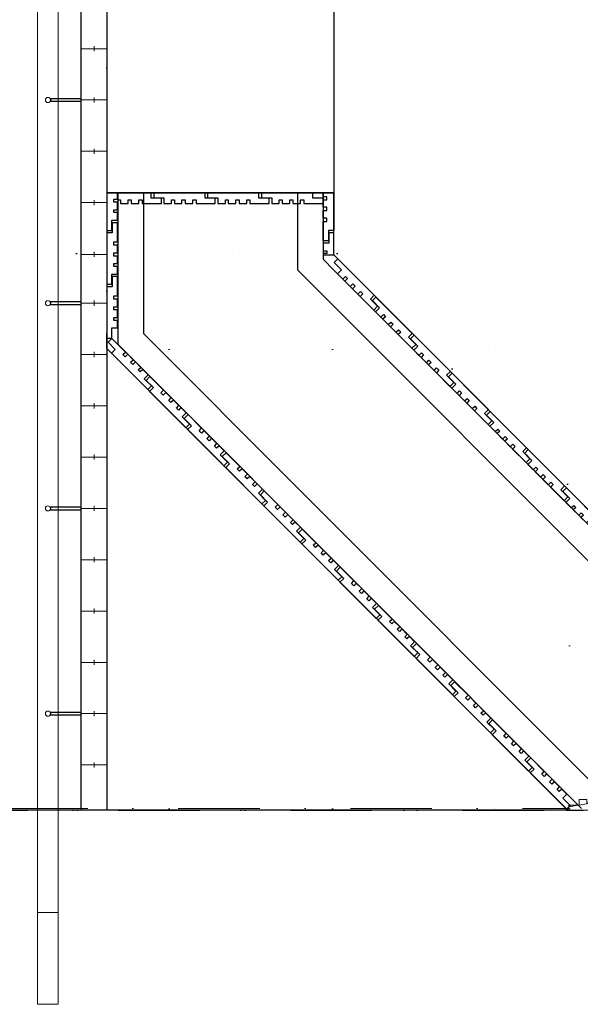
# Model space of a CAD drawing. Header units: millimetres. Extents: x -63554 to 200, y -19084 to 40052.
# Tile 21 of 120: x -38961 to -37869, y -19084 to -17165. Entities that reach past the tile are written whole.
import ezdxf

# ---------------------------------------------------------------- set-up
doc = ezdxf.new("R2010")
doc.units = ezdxf.units.MM
doc.header["$MEASUREMENT"] = 0
doc.linetypes.add('Dot & Dashed', pattern=[335.138881, 158.75, -88.194444, 0, -88.194437])
doc.linetypes.add('Dotted', pattern=[317.499995, 0, -317.499995])
for name, color, linetype in [('New_1154_Välistrepid_ kaldteed ja terrassid', 7, 'Continuous'), ('New_1252_Varikatused', 7, 'Continuous'), ('New_1253_Välistasandite piirded ja käsipuud', 7, 'Continuous'), ('New_Archicad Doors', 7, 'Continuous')]:
    doc.layers.add(name, color=color, linetype=linetype)
for name, color, linetype, lineweight in [('New_1154_Välistrepid_ kaldteed ja terrassid_Pen_No__41', 7, 'Continuous', 25), ('New_1252_Varikatused_Pen_No__1', 7, 'Continuous', 13), ('New_1252_Varikatused_Pen_No__101', 252, 'Continuous', 13), ('New_1252_Varikatused_Pen_No__41', 7, 'Continuous', 25), ('New_1253_Välistasandite piirded ja käsipuud_Pen_No__1', 7, 'Continuous', 13), ('New_1253_Välistasandite piirded ja käsipuud_Pen_No__41', 7, 'Continuous', 25), ('New_Archicad Doors_Pen_No__101', 252, 'Continuous', 13)]:
    doc.layers.add(name, color=color, linetype=linetype, lineweight=lineweight)
pattern_1 = [(10, (0, 0), (-7.81417, 44.31635), [])]

# ---------------------------------------------------------------- blocks, each defined once
blk = doc.blocks.new('Slab_1_1', base_point=(-38791.4, -17501.9))
at = {"layer": 'New_1252_Varikatused_Pen_No__41', "color": 7, "linetype": 'Continuous', "lineweight": 25, "flags": 128}
blk.add_lwpolyline([(-38791.4, -17501.9), (-38791.4, -17575.3), (-38781.4, -17575.3), (-38781.4, -17555.3), (-38770.4, -17555.3), (-38770.4, -17540.7), (-38777.4, -17540.7), (-38777.4, -17535), (-38770.4, -17535), (-38770.4, -17520.2), (-38777.4, -17520.2), (-38777.4, -17514.1), (-38770.4, -17514.1), (-38770.4, -17501.9)], close=True, dxfattribs=at)
blk = doc.blocks.new('Slab_109_1', base_point=(-38841, -17318.6))
at = {"layer": 'New_1253_Välistasandite piirded ja käsipuud_Pen_No__41', "color": 7, "linetype": 'Continuous', "lineweight": 25, "flags": 128}
blk.add_lwpolyline([(-38841, -17318.6), (-38901, -17318.6), (-38901, -17323.6), (-38841, -17323.6)], close=True, dxfattribs=at)
blk = doc.blocks.new('Slab_110_1', base_point=(-38841, -17318.6))
at = {"layer": 'New_1253_Välistasandite piirded ja käsipuud_Pen_No__41', "color": 7, "linetype": 'Continuous', "lineweight": 25, "flags": 128}
blk.add_lwpolyline([(-38841, -17318.6), (-38901, -17318.6), (-38901, -17323.6), (-38841, -17323.6)], close=True, dxfattribs=at)
blk = doc.blocks.new('Slab_113_1', base_point=(-38841, -18114.6))
at = {"layer": 'New_1253_Välistasandite piirded ja käsipuud_Pen_No__41', "color": 7, "linetype": 'Continuous', "lineweight": 25, "flags": 128}
blk.add_lwpolyline([(-38841, -18114.6), (-38901, -18114.6), (-38901, -18119.6), (-38841, -18119.6)], close=True, dxfattribs=at)
blk = doc.blocks.new('Slab_114_1', base_point=(-38841, -18114.6))
at = {"layer": 'New_1253_Välistasandite piirded ja käsipuud_Pen_No__41', "color": 7, "linetype": 'Continuous', "lineweight": 25, "flags": 128}
blk.add_lwpolyline([(-38841, -18114.6), (-38901, -18114.6), (-38901, -18119.6), (-38841, -18119.6)], close=True, dxfattribs=at)
blk = doc.blocks.new('Slab_115_1', base_point=(-38841, -17714.6))
at = {"layer": 'New_1253_Välistasandite piirded ja käsipuud_Pen_No__41', "color": 7, "linetype": 'Continuous', "lineweight": 25, "flags": 128}
blk.add_lwpolyline([(-38841, -17714.6), (-38901, -17714.6), (-38901, -17719.6), (-38841, -17719.6)], close=True, dxfattribs=at)
blk = doc.blocks.new('Slab_116_1', base_point=(-38841, -17714.6))
at = {"layer": 'New_1253_Välistasandite piirded ja käsipuud_Pen_No__41', "color": 7, "linetype": 'Continuous', "lineweight": 25, "flags": 128}
blk.add_lwpolyline([(-38841, -17714.6), (-38901, -17714.6), (-38901, -17719.6), (-38841, -17719.6)], close=True, dxfattribs=at)
blk = doc.blocks.new('Slab_117_1', base_point=(-38841, -18514.6))
at = {"layer": 'New_1253_Välistasandite piirded ja käsipuud_Pen_No__41', "color": 7, "linetype": 'Continuous', "lineweight": 25, "flags": 128}
blk.add_lwpolyline([(-38841, -18514.6), (-38901, -18514.6), (-38901, -18519.6), (-38841, -18519.6)], close=True, dxfattribs=at)
blk = doc.blocks.new('Slab_118_1', base_point=(-38841, -18514.6))
at = {"layer": 'New_1253_Välistasandite piirded ja käsipuud_Pen_No__41', "color": 7, "linetype": 'Continuous', "lineweight": 25, "flags": 128}
blk.add_lwpolyline([(-38841, -18514.6), (-38901, -18514.6), (-38901, -18519.6), (-38841, -18519.6)], close=True, dxfattribs=at)
blk = doc.blocks.new('Column_107_1', base_point=(-38906, -17321.1))
at = {"layer": 'New_1253_Välistasandite piirded ja käsipuud_Pen_No__1', "color": 7, "linetype": 'Continuous', "lineweight": 13, "flags": 128}
blk.add_lwpolyline([(-38901, -17321.1, 0.414214), (-38906, -17316.1, 0.414214), (-38911, -17321.1, 0.414214), (-38906, -17326.1, 0.414214)], format="xyb", close=True, dxfattribs=at)
blk = doc.blocks.new('Column_108_1', base_point=(-38906, -17321.1))
at = {"layer": 'New_1253_Välistasandite piirded ja käsipuud_Pen_No__1', "color": 7, "linetype": 'Continuous', "lineweight": 13, "flags": 128}
blk.add_lwpolyline([(-38901, -17321.1, 0.414214), (-38906, -17316.1, 0.414214), (-38911, -17321.1, 0.414214), (-38906, -17326.1, 0.414214)], format="xyb", close=True, dxfattribs=at)
blk = doc.blocks.new('Column_111_1', base_point=(-38906, -18117.1))
at = {"layer": 'New_1253_Välistasandite piirded ja käsipuud_Pen_No__1', "color": 7, "linetype": 'Continuous', "lineweight": 13, "flags": 128}
blk.add_lwpolyline([(-38901, -18117.1, 0.414214), (-38906, -18112.1, 0.414214), (-38911, -18117.1, 0.414214), (-38906, -18122.1, 0.414214)], format="xyb", close=True, dxfattribs=at)
blk = doc.blocks.new('Column_112_1', base_point=(-38906, -18117.1))
at = {"layer": 'New_1253_Välistasandite piirded ja käsipuud_Pen_No__1', "color": 7, "linetype": 'Continuous', "lineweight": 13, "flags": 128}
blk.add_lwpolyline([(-38901, -18117.1, 0.414214), (-38906, -18112.1, 0.414214), (-38911, -18117.1, 0.414214), (-38906, -18122.1, 0.414214)], format="xyb", close=True, dxfattribs=at)
blk = doc.blocks.new('Column_113_1', base_point=(-38906, -17717.1))
at = {"layer": 'New_1253_Välistasandite piirded ja käsipuud_Pen_No__1', "color": 7, "linetype": 'Continuous', "lineweight": 13, "flags": 128}
blk.add_lwpolyline([(-38901, -17717.1, 0.414214), (-38906, -17712.1, 0.414214), (-38911, -17717.1, 0.414214), (-38906, -17722.1, 0.414214)], format="xyb", close=True, dxfattribs=at)
blk = doc.blocks.new('Column_114_1', base_point=(-38906, -17717.1))
at = {"layer": 'New_1253_Välistasandite piirded ja käsipuud_Pen_No__1', "color": 7, "linetype": 'Continuous', "lineweight": 13, "flags": 128}
blk.add_lwpolyline([(-38901, -17717.1, 0.414214), (-38906, -17712.1, 0.414214), (-38911, -17717.1, 0.414214), (-38906, -17722.1, 0.414214)], format="xyb", close=True, dxfattribs=at)
blk = doc.blocks.new('Column_115_1', base_point=(-38906, -18517.1))
at = {"layer": 'New_1253_Välistasandite piirded ja käsipuud_Pen_No__1', "color": 7, "linetype": 'Continuous', "lineweight": 13, "flags": 128}
blk.add_lwpolyline([(-38901, -18517.1, 0.414214), (-38906, -18512.1, 0.414214), (-38911, -18517.1, 0.414214), (-38906, -18522.1, 0.414214)], format="xyb", close=True, dxfattribs=at)
blk = doc.blocks.new('Column_116_1', base_point=(-38906, -18517.1))
at = {"layer": 'New_1253_Välistasandite piirded ja käsipuud_Pen_No__1', "color": 7, "linetype": 'Continuous', "lineweight": 13, "flags": 128}
blk.add_lwpolyline([(-38901, -18517.1, 0.414214), (-38906, -18512.1, 0.414214), (-38911, -18517.1, 0.414214), (-38906, -18522.1, 0.414214)], format="xyb", close=True, dxfattribs=at)
blk = doc.blocks.new('Roof_8_1', base_point=(-38791, -18705.5))
at = {"layer": 'New_1253_Välistasandite piirded ja käsipuud_Pen_No__41', "color": 7, "linetype": 'Continuous', "lineweight": 25, "flags": 128}
for points in [[(-38841, -18705.5), (-38841, -15230.1)], [(-38791, -15230.1), (-38791, -18705.5)], [(-38791, -18705.5), (-38841, -18705.5)]]:
    blk.add_lwpolyline(points, dxfattribs=at)
blk = doc.blocks.new('Roof_9_1', base_point=(-38841, -18705.5))
at = {"layer": 'New_1253_Välistasandite piirded ja käsipuud_Pen_No__41', "color": 7, "linetype": 'Continuous', "lineweight": 25, "flags": 128}
for points in [[(-38841, -18705.5), (-38841, -15230.1)], [(-38791, -15230.1), (-38791, -18705.5)], [(-38791, -18705.5), (-38841, -18705.5)]]:
    blk.add_lwpolyline(points, dxfattribs=at)
blk = doc.blocks.new('Slab_175_1', base_point=(-37893.5, -18705.5))
at = {"layer": 'New_1154_Välistrepid_ kaldteed ja terrassid_Pen_No__41', "color": 7, "linetype": 'Continuous', "lineweight": 25, "flags": 128}
blk.add_lwpolyline([(-37893.5, -18705.5), (-45016.5, -18705.5), (-44119, -17805.7), (-44119, -17501.9), (-44561, -17501.9), (-44561, -15302.1), (-44119, -15302.1), (-44119, -15230.1), (-38791, -15230.1), (-38791, -15302.1), (-38349, -15302.1), (-38349, -17501.9), (-38791, -17501.9), (-38791, -17805.7)], close=True, dxfattribs=at)
blk = doc.blocks.new('Slab_190_1', base_point=(-38263.9, -17723.1))
at = {"layer": 'New_1252_Varikatused_Pen_No__41', "color": 7, "linetype": 'Continuous', "lineweight": 25, "flags": 128}
blk.add_lwpolyline([(-38263.9, -17723.1), (-38278, -17709), (-38270.6, -17701.6), (-38341.2, -17630.8), (-38348.3, -17637.8), (-38334.2, -17652), (-38342, -17659.8), (-38331.7, -17670.1), (-38326.7, -17665.1), (-38322.7, -17669.1), (-38327.7, -17674.1), (-38317.2, -17684.6), (-38312.2, -17679.6), (-38307.9, -17684), (-38312.9, -17688.9), (-38302.3, -17699.5), (-38297.4, -17694.5), (-38292.9, -17699), (-38297.8, -17704), (-38271.3, -17730.6)], close=True, dxfattribs=at)
blk = doc.blocks.new('Slab_191_1', base_point=(-38189.8, -17797.5))
at = {"layer": 'New_1252_Varikatused_Pen_No__41', "color": 7, "linetype": 'Continuous', "lineweight": 25, "flags": 128}
blk.add_lwpolyline([(-38189.8, -17797.5), (-38203.9, -17783.3), (-38196.4, -17775.9), (-38267.1, -17705.1), (-38274.1, -17712.2), (-38260, -17726.3), (-38267.8, -17734.1), (-38257.5, -17744.4), (-38252.6, -17739.5), (-38248.6, -17743.5), (-38253.5, -17748.4), (-38243.1, -17758.9), (-38238.1, -17754), (-38233.8, -17758.3), (-38238.7, -17763.2), (-38228.2, -17773.8), (-38223.2, -17768.9), (-38218.7, -17773.4), (-38223.7, -17778.3), (-38197.2, -17804.9)], close=True, dxfattribs=at)
blk = doc.blocks.new('Slab_192_1', base_point=(-38115.6, -17871.8))
at = {"layer": 'New_1252_Varikatused_Pen_No__41', "color": 7, "linetype": 'Continuous', "lineweight": 25, "flags": 128}
blk.add_lwpolyline([(-38115.6, -17871.8), (-38129.7, -17857.7), (-38122.3, -17850.2), (-38192.9, -17779.4), (-38200, -17786.5), (-38185.9, -17800.7), (-38193.7, -17808.4), (-38183.4, -17818.8), (-38178.4, -17813.8), (-38174.4, -17817.8), (-38179.4, -17822.7), (-38168.9, -17833.2), (-38163.9, -17828.3), (-38159.6, -17832.6), (-38164.6, -17837.6), (-38154, -17848.2), (-38149.1, -17843.2), (-38144.6, -17847.7), (-38149.5, -17852.7), (-38123, -17879.2)], close=True, dxfattribs=at)
blk = doc.blocks.new('Slab_193_1', base_point=(-38041.5, -17946.2))
at = {"layer": 'New_1252_Varikatused_Pen_No__41', "color": 7, "linetype": 'Continuous', "lineweight": 25, "flags": 128}
blk.add_lwpolyline([(-38041.5, -17946.2), (-38055.6, -17932), (-38048.1, -17924.6), (-38118.8, -17853.8), (-38125.8, -17860.8), (-38111.7, -17875), (-38119.5, -17882.8), (-38109.2, -17893.1), (-38104.3, -17888.2), (-38100.3, -17892.1), (-38105.2, -17897.1), (-38094.8, -17907.6), (-38089.8, -17902.6), (-38085.5, -17907), (-38090.4, -17911.9), (-38079.9, -17922.5), (-38074.9, -17917.6), (-38070.4, -17922.1), (-38075.4, -17927), (-38048.9, -17953.6)], close=True, dxfattribs=at)
blk = doc.blocks.new('Slab_194_1', base_point=(-37967.3, -18020.5))
at = {"layer": 'New_1252_Varikatused_Pen_No__41', "color": 7, "linetype": 'Continuous', "lineweight": 25, "flags": 128}
blk.add_lwpolyline([(-37967.3, -18020.5), (-37981.4, -18006.3), (-37974, -17998.9), (-38044.6, -17928.1), (-38051.7, -17935.2), (-38037.6, -17949.4), (-38045.4, -17957.1), (-38035.1, -17967.4), (-38030.1, -17962.5), (-38026.1, -17966.5), (-38031.1, -17971.4), (-38020.6, -17981.9), (-38015.6, -17977), (-38011.3, -17981.3), (-38016.3, -17986.3), (-38005.7, -17996.8), (-38000.8, -17991.9), (-37996.3, -17996.4), (-38001.2, -18001.4), (-37974.7, -18027.9)], close=True, dxfattribs=at)
blk = doc.blocks.new('Slab_195_1', base_point=(-37893.2, -18094.8))
at = {"layer": 'New_1252_Varikatused_Pen_No__41', "color": 7, "linetype": 'Continuous', "lineweight": 25, "flags": 128}
blk.add_lwpolyline([(-37893.2, -18094.8), (-37907.3, -18080.7), (-37899.8, -18073.3), (-37970.5, -18002.5), (-37977.5, -18009.5), (-37963.4, -18023.7), (-37971.2, -18031.5), (-37960.9, -18041.8), (-37956, -18036.8), (-37952, -18040.8), (-37956.9, -18045.8), (-37946.5, -18056.3), (-37941.5, -18051.3), (-37937.2, -18055.7), (-37942.1, -18060.6), (-37931.6, -18071.2), (-37926.6, -18066.2), (-37922.1, -18070.8), (-37927.1, -18075.7), (-37900.6, -18102.3)], close=True, dxfattribs=at)
blk = doc.blocks.new('Slab_196_1', base_point=(-37819, -18169.2))
at = {"layer": 'New_1252_Varikatused_Pen_No__41', "color": 7, "linetype": 'Continuous', "lineweight": 25, "flags": 128}
blk.add_lwpolyline([(-37819, -18169.2), (-37833.1, -18155), (-37825.7, -18147.6), (-37896.3, -18076.8), (-37903.4, -18083.9), (-37889.3, -18098), (-37897.1, -18105.8), (-37886.8, -18116.1), (-37881.8, -18111.2), (-37877.8, -18115.2), (-37882.8, -18120.1), (-37872.3, -18130.6), (-37867.3, -18125.7), (-37863, -18130), (-37868, -18135), (-37857.4, -18145.5), (-37852.5, -18140.6), (-37848, -18145.1), (-37852.9, -18150), (-37826.4, -18176.6)], close=True, dxfattribs=at)
blk = doc.blocks.new('Slab_228_1', base_point=(-38580, -17512.4))
at = {"layer": 'New_1252_Varikatused_Pen_No__41', "color": 7, "linetype": 'Continuous', "lineweight": 25, "flags": 128}
blk.add_lwpolyline([(-38580, -17512.4), (-38600, -17512.4), (-38600, -17501.9), (-38700, -17501.9), (-38700, -17511.9), (-38680, -17511.9), (-38680, -17522.9), (-38665.4, -17522.9), (-38665.4, -17515.9), (-38659.8, -17515.9), (-38659.8, -17522.9), (-38645, -17522.9), (-38645, -17515.9), (-38638.8, -17515.9), (-38638.8, -17522.9), (-38623.9, -17522.9), (-38623.9, -17515.9), (-38617.5, -17515.9), (-38617.5, -17522.9), (-38580, -17522.9)], close=True, dxfattribs=at)
blk = doc.blocks.new('Slab_229_1', base_point=(-38475, -17512.4))
at = {"layer": 'New_1252_Varikatused_Pen_No__41', "color": 7, "linetype": 'Continuous', "lineweight": 25, "flags": 128}
blk.add_lwpolyline([(-38475, -17512.4), (-38495, -17512.4), (-38495, -17501.9), (-38595, -17501.9), (-38595, -17511.9), (-38575, -17511.9), (-38575, -17522.9), (-38560.4, -17522.9), (-38560.4, -17515.9), (-38554.8, -17515.9), (-38554.8, -17522.9), (-38540, -17522.9), (-38540, -17515.9), (-38533.8, -17515.9), (-38533.8, -17522.9), (-38518.9, -17522.9), (-38518.9, -17515.9), (-38512.5, -17515.9), (-38512.5, -17522.9), (-38475, -17522.9)], close=True, dxfattribs=at)
blk = doc.blocks.new('Slab_230_1', base_point=(-38370, -17512.4))
at = {"layer": 'New_1252_Varikatused_Pen_No__41', "color": 7, "linetype": 'Continuous', "lineweight": 25, "flags": 128}
blk.add_lwpolyline([(-38370, -17512.4), (-38390, -17512.4), (-38390, -17501.9), (-38490, -17501.9), (-38490, -17511.9), (-38470, -17511.9), (-38470, -17522.9), (-38455.4, -17522.9), (-38455.4, -17515.9), (-38449.8, -17515.9), (-38449.8, -17522.9), (-38435, -17522.9), (-38435, -17515.9), (-38428.8, -17515.9), (-38428.8, -17522.9), (-38413.9, -17522.9), (-38413.9, -17515.9), (-38407.5, -17515.9), (-38407.5, -17522.9), (-38370, -17522.9)], close=True, dxfattribs=at)
blk = doc.blocks.new('Slab_231_1', base_point=(-38780.9, -17560.3))
at = {"layer": 'New_1252_Varikatused_Pen_No__41', "color": 7, "linetype": 'Continuous', "lineweight": 25, "flags": 128}
blk.add_lwpolyline([(-38780.9, -17560.3), (-38780.9, -17580.3), (-38791.4, -17580.3), (-38791.4, -17680.3), (-38781.4, -17680.3), (-38781.4, -17660.3), (-38770.4, -17660.3), (-38770.4, -17645.7), (-38777.4, -17645.7), (-38777.4, -17640), (-38770.4, -17640), (-38770.4, -17625.2), (-38777.4, -17625.2), (-38777.4, -17619.1), (-38770.4, -17619.1), (-38770.4, -17604.2), (-38777.4, -17604.2), (-38777.4, -17597.8), (-38770.4, -17597.8), (-38770.4, -17560.3)], close=True, dxfattribs=at)
blk = doc.blocks.new('Slab_232_1', base_point=(-38047.4, -18536.6))
at = {"layer": 'New_1252_Varikatused_Pen_No__41', "color": 7, "linetype": 'Continuous', "lineweight": 25, "flags": 128}
blk.add_lwpolyline([(-38047.4, -18536.6), (-38033.3, -18550.7), (-38040.7, -18558.1), (-37970.1, -18628.9), (-37963, -18621.9), (-37977.1, -18607.7), (-37969.3, -18599.9), (-37979.6, -18589.6), (-37984.6, -18594.6), (-37988.6, -18590.6), (-37983.6, -18585.6), (-37994.1, -18575.1), (-37999, -18580.1), (-38003.4, -18575.7), (-37998.4, -18570.8), (-38009, -18560.2), (-38013.9, -18565.2), (-38018.4, -18560.7), (-38013.5, -18555.7), (-38040, -18529.1)], close=True, dxfattribs=at)
blk = doc.blocks.new('Slab_233_1', base_point=(-38121.5, -18462.2))
at = {"layer": 'New_1252_Varikatused_Pen_No__41', "color": 7, "linetype": 'Continuous', "lineweight": 25, "flags": 128}
blk.add_lwpolyline([(-38121.5, -18462.2), (-38107.4, -18476.4), (-38114.9, -18483.8), (-38044.2, -18554.6), (-38037.2, -18547.5), (-38051.3, -18533.4), (-38043.5, -18525.6), (-38053.8, -18515.3), (-38058.7, -18520.2), (-38062.7, -18516.2), (-38057.8, -18511.3), (-38068.2, -18500.8), (-38073.2, -18505.7), (-38077.5, -18501.4), (-38072.6, -18496.5), (-38083.1, -18485.9), (-38088.1, -18490.8), (-38092.6, -18486.3), (-38087.6, -18481.4), (-38114.1, -18454.8)], close=True, dxfattribs=at)
blk = doc.blocks.new('Slab_234_1', base_point=(-38195.7, -18387.9))
at = {"layer": 'New_1252_Varikatused_Pen_No__41', "color": 7, "linetype": 'Continuous', "lineweight": 25, "flags": 128}
blk.add_lwpolyline([(-38195.7, -18387.9), (-38181.6, -18402), (-38189, -18409.5), (-38118.4, -18480.3), (-38111.3, -18473.2), (-38125.4, -18459), (-38117.6, -18451.3), (-38127.9, -18440.9), (-38132.9, -18445.9), (-38136.9, -18441.9), (-38131.9, -18436.9), (-38142.4, -18426.5), (-38147.3, -18431.4), (-38151.7, -18427.1), (-38146.7, -18422.1), (-38157.3, -18411.5), (-38162.2, -18416.5), (-38166.7, -18412), (-38161.8, -18407), (-38188.3, -18380.5)], close=True, dxfattribs=at)
blk = doc.blocks.new('Slab_235_1', base_point=(-38269.8, -18313.5))
at = {"layer": 'New_1252_Varikatused_Pen_No__41', "color": 7, "linetype": 'Continuous', "lineweight": 25, "flags": 128}
blk.add_lwpolyline([(-38269.8, -18313.5), (-38255.7, -18327.7), (-38263.2, -18335.1), (-38192.5, -18405.9), (-38185.5, -18398.8), (-38199.6, -18384.7), (-38191.8, -18376.9), (-38202.1, -18366.6), (-38207, -18371.5), (-38211, -18367.6), (-38206.1, -18362.6), (-38216.5, -18352.1), (-38221.5, -18357.1), (-38225.8, -18352.7), (-38220.9, -18347.8), (-38231.4, -18337.2), (-38236.4, -18342.1), (-38240.9, -18337.6), (-38235.9, -18332.7), (-38262.4, -18306.1)], close=True, dxfattribs=at)
blk = doc.blocks.new('Slab_236_1', base_point=(-38344, -18239.2))
at = {"layer": 'New_1252_Varikatused_Pen_No__41', "color": 7, "linetype": 'Continuous', "lineweight": 25, "flags": 128}
blk.add_lwpolyline([(-38344, -18239.2), (-38329.9, -18253.4), (-38337.3, -18260.8), (-38266.7, -18331.6), (-38259.6, -18324.5), (-38273.7, -18310.3), (-38265.9, -18302.6), (-38276.2, -18292.3), (-38281.2, -18297.2), (-38285.2, -18293.2), (-38280.2, -18288.3), (-38290.7, -18277.8), (-38295.6, -18282.7), (-38300, -18278.4), (-38295, -18273.4), (-38305.6, -18262.9), (-38310.5, -18267.8), (-38315, -18263.3), (-38310.1, -18258.3), (-38336.6, -18231.8)], close=True, dxfattribs=at)
blk = doc.blocks.new('Slab_237_1', base_point=(-38418.1, -18164.8))
at = {"layer": 'New_1252_Varikatused_Pen_No__41', "color": 7, "linetype": 'Continuous', "lineweight": 25, "flags": 128}
blk.add_lwpolyline([(-38418.1, -18164.8), (-38404, -18179), (-38411.5, -18186.4), (-38340.8, -18257.2), (-38333.8, -18250.2), (-38347.9, -18236), (-38340.1, -18228.2), (-38350.4, -18217.9), (-38355.3, -18222.9), (-38359.3, -18218.9), (-38354.4, -18213.9), (-38364.8, -18203.4), (-38369.8, -18208.4), (-38374.1, -18204), (-38369.2, -18199.1), (-38379.7, -18188.5), (-38384.7, -18193.5), (-38389.2, -18188.9), (-38384.2, -18184), (-38410.7, -18157.4)], close=True, dxfattribs=at)
blk = doc.blocks.new('Slab_238_1', base_point=(-38492.3, -18090.5))
at = {"layer": 'New_1252_Varikatused_Pen_No__41', "color": 7, "linetype": 'Continuous', "lineweight": 25, "flags": 128}
blk.add_lwpolyline([(-38492.3, -18090.5), (-38478.2, -18104.7), (-38485.6, -18112.1), (-38415, -18182.9), (-38407.9, -18175.8), (-38422, -18161.7), (-38414.2, -18153.9), (-38424.5, -18143.6), (-38429.5, -18148.5), (-38433.5, -18144.5), (-38428.5, -18139.6), (-38439, -18129.1), (-38443.9, -18134), (-38448.3, -18129.7), (-38443.3, -18124.7), (-38453.9, -18114.2), (-38458.8, -18119.1), (-38463.3, -18114.6), (-38458.4, -18109.7), (-38484.9, -18083.1)], close=True, dxfattribs=at)
blk = doc.blocks.new('Slab_239_1', base_point=(-38566.4, -18016.2))
at = {"layer": 'New_1252_Varikatused_Pen_No__41', "color": 7, "linetype": 'Continuous', "lineweight": 25, "flags": 128}
blk.add_lwpolyline([(-38566.4, -18016.2), (-38552.3, -18030.3), (-38559.8, -18037.7), (-38489.1, -18108.5), (-38482.1, -18101.5), (-38496.2, -18087.3), (-38488.4, -18079.6), (-38498.7, -18069.2), (-38503.6, -18074.2), (-38507.6, -18070.2), (-38502.7, -18065.2), (-38513.1, -18054.7), (-38518.1, -18059.7), (-38522.4, -18055.3), (-38517.5, -18050.4), (-38528, -18039.8), (-38533, -18044.8), (-38537.5, -18040.3), (-38532.5, -18035.3), (-38559, -18008.8)], close=True, dxfattribs=at)
blk = doc.blocks.new('Slab_240_1', base_point=(-38640.6, -17941.8))
at = {"layer": 'New_1252_Varikatused_Pen_No__41', "color": 7, "linetype": 'Continuous', "lineweight": 25, "flags": 128}
blk.add_lwpolyline([(-38640.6, -17941.8), (-38626.5, -17956), (-38633.9, -17963.4), (-38563.3, -18034.2), (-38556.2, -18027.1), (-38570.3, -18013), (-38562.5, -18005.2), (-38572.8, -17994.9), (-38577.8, -17999.8), (-38581.8, -17995.8), (-38576.8, -17990.9), (-38587.3, -17980.4), (-38592.2, -17985.3), (-38596.6, -17981), (-38591.6, -17976.1), (-38602.2, -17965.5), (-38607.1, -17970.4), (-38611.6, -17965.9), (-38606.7, -17961), (-38633.2, -17934.4)], close=True, dxfattribs=at)
blk = doc.blocks.new('Slab_241_1', base_point=(-38714.7, -17867.5))
at = {"layer": 'New_1252_Varikatused_Pen_No__41', "color": 7, "linetype": 'Continuous', "lineweight": 25, "flags": 128}
blk.add_lwpolyline([(-38714.7, -17867.5), (-38700.6, -17881.6), (-38708.1, -17889.1), (-38637.4, -17959.9), (-38630.4, -17952.8), (-38644.5, -17938.6), (-38636.7, -17930.9), (-38647, -17920.5), (-38651.9, -17925.5), (-38655.9, -17921.5), (-38651, -17916.6), (-38661.4, -17906.1), (-38666.4, -17911), (-38670.7, -17906.7), (-38665.8, -17901.7), (-38676.3, -17891.1), (-38681.3, -17896.1), (-38685.8, -17891.6), (-38680.8, -17886.6), (-38707.3, -17860.1)], close=True, dxfattribs=at)
blk = doc.blocks.new('Slab_242_1', base_point=(-38788.9, -17793.1))
at = {"layer": 'New_1252_Varikatused_Pen_No__41', "color": 7, "linetype": 'Continuous', "lineweight": 25, "flags": 128}
blk.add_lwpolyline([(-38788.9, -17793.1), (-38774.8, -17807.3), (-38782.2, -17814.7), (-38711.6, -17885.5), (-38704.5, -17878.5), (-38718.6, -17864.3), (-38710.8, -17856.5), (-38721.1, -17846.2), (-38726.1, -17851.1), (-38730.1, -17847.2), (-38725.1, -17842.2), (-38735.6, -17831.7), (-38740.5, -17836.7), (-38744.9, -17832.3), (-38739.9, -17827.4), (-38750.5, -17816.8), (-38755.4, -17821.7), (-38759.9, -17817.2), (-38755, -17812.3), (-38781.5, -17785.7)], close=True, dxfattribs=at)
blk = doc.blocks.new('Slab_244_1', base_point=(-38685, -17522.9))
at = {"layer": 'New_1252_Varikatused_Pen_No__41', "color": 7, "linetype": 'Continuous', "lineweight": 25, "flags": 128}
blk.add_lwpolyline([(-38685, -17522.9), (-38685, -17512.4), (-38705, -17512.4), (-38705, -17501.9), (-38770.4, -17501.9), (-38770.4, -17515.9), (-38764.8, -17515.9), (-38764.8, -17522.9), (-38750, -17522.9), (-38750, -17515.9), (-38743.8, -17515.9), (-38743.8, -17522.9), (-38728.9, -17522.9), (-38728.9, -17515.9), (-38722.5, -17515.9), (-38722.5, -17522.9)], close=True, dxfattribs=at)
blk = doc.blocks.new('Slab_245_1', base_point=(-38780.9, -17665.3))
at = {"layer": 'New_1252_Varikatused_Pen_No__41', "color": 7, "linetype": 'Continuous', "lineweight": 25, "flags": 128}
blk.add_lwpolyline([(-38780.9, -17665.3), (-38780.9, -17685.3), (-38791.4, -17685.3), (-38791.4, -17785.3), (-38781.4, -17785.3), (-38781.4, -17765.3), (-38770.4, -17765.3), (-38770.4, -17750.7), (-38777.4, -17750.7), (-38777.4, -17745), (-38770.4, -17745), (-38770.4, -17730.2), (-38777.4, -17730.2), (-38777.4, -17724.1), (-38770.4, -17724.1), (-38770.4, -17709.2), (-38777.4, -17709.2), (-38777.4, -17702.8), (-38770.4, -17702.8), (-38770.4, -17665.3)], close=True, dxfattribs=at)
blk = doc.blocks.new('Slab_246_1', base_point=(-37973.2, -18610.9))
at = {"layer": 'New_1252_Varikatused_Pen_No__41', "color": 7, "linetype": 'Continuous', "lineweight": 25, "flags": 128}
blk.add_lwpolyline([(-37973.2, -18610.9), (-37959.1, -18625.1), (-37966.6, -18632.5), (-37895.9, -18703.3), (-37888.9, -18696.2), (-37903, -18682.1), (-37895.2, -18674.3), (-37905.5, -18664), (-37910.4, -18668.9), (-37914.4, -18664.9), (-37909.5, -18660), (-37919.9, -18649.5), (-37924.9, -18654.4), (-37929.2, -18650.1), (-37924.3, -18645.1), (-37934.8, -18634.6), (-37939.8, -18639.5), (-37944.3, -18635), (-37939.3, -18630.1), (-37965.8, -18603.5)], close=True, dxfattribs=at)
blk = doc.blocks.new('Slab_346_1', base_point=(-38359.5, -17595.3))
at = {"layer": 'New_1252_Varikatused_Pen_No__41', "color": 7, "linetype": 'Continuous', "lineweight": 25, "flags": 128}
blk.add_lwpolyline([(-38359.5, -17595.3), (-38370, -17595.3), (-38370, -17557.7), (-38363, -17557.7), (-38363, -17551.4), (-38370, -17551.4), (-38370, -17536.4), (-38363, -17536.4), (-38363, -17530.3), (-38370, -17530.3), (-38370, -17515.5), (-38363, -17515.5), (-38363, -17509.8), (-38370, -17509.8), (-38370, -17501.9), (-38349, -17501.9), (-38349, -17575.3), (-38359.5, -17575.3)], close=True, dxfattribs=at)
blk = doc.blocks.new('Slab_347_1', base_point=(-38349, -17622.6))
at = {"layer": 'New_1252_Varikatused_Pen_No__41', "color": 7, "linetype": 'Continuous', "lineweight": 25, "flags": 128}
blk.add_lwpolyline([(-38349, -17622.6), (-38349, -17580.3), (-38359, -17580.3), (-38359, -17600.3), (-38370, -17600.3), (-38370, -17614.8), (-38363, -17614.8), (-38363, -17620.5), (-38370, -17620.5), (-38370, -17622.6)], close=True, dxfattribs=at)
blk = doc.blocks.new('Wall_61_1', base_point=(-37893.5, -18705.5))
at = {"layer": 'New_1252_Varikatused_Pen_No__41', "color": 7, "linetype": 'Continuous', "lineweight": 25}
for p, q in [((-38370, -17631.6), (-38349, -17652.7)), ((-38420, -17652.3), (-38370, -17702.4)), ((-38349, -17652.7), (-37369.7, -18634.5)), ((-38370, -17702.4), (-37429, -18645.9)), ((-38720, -17776.3), (-38420, -18077.1)), ((-38770, -17797), (-38720, -17847.1)), ((-38720, -17847.1), (-37867.2, -18702.1)), ((-38420, -18077.1), (-37814.2, -18684.5))]:
    blk.add_line(p, q, dxfattribs=at)
at = {"layer": 'New_1252_Varikatused_Pen_No__41', "color": 7, "linetype": 'Continuous', "lineweight": 25, "flags": 128}
for points in [[(-37340.1, -18634.5), (-38349, -17623)], [(-38791, -17805.7), (-38791, -17776)], [(-38791, -17805.7), (-37893.5, -18705.5)], [(-37893.5, -18705.5), (-37863.8, -18705.5)]]:
    blk.add_lwpolyline(points, dxfattribs=at)
blk = doc.blocks.new('Simple Door Opening[22]_1')
at = {"layer": 'New_Archicad Doors_Pen_No__101', "color": 252, "linetype": 'Continuous', "lineweight": 13}
for p, q in [((-38791, -17501.9), (-38770, -17501.9)), ((-38770, -17501.9), (-38720, -17501.9)), ((-38720, -17501.9), (-38420, -17501.9)), ((-38420, -17501.9), (-38370, -17501.9)), ((-38370, -17501.9), (-38349, -17501.9))]:
    blk.add_line(p, q, dxfattribs=at)
blk = doc.blocks.new('Wall_62_1', base_point=(-38791, -17805.7))
at = {"layer": 'New_1252_Varikatused_Pen_No__41', "color": 7, "linetype": 'Continuous', "lineweight": 25}
for p, q in [((-38791, -17501.9), (-38770, -17501.9)), ((-38770, -17501.9), (-38770, -17726.2)), ((-38770, -17501.9), (-38720, -17501.9)), ((-38720, -17501.9), (-38720, -17776.3)), ((-38720, -17501.9), (-38420, -17501.9)), ((-38420, -17501.9), (-38420, -17581.5)), ((-38420, -17501.9), (-38370, -17501.9)), ((-38370, -17501.9), (-38370, -17601.9)), ((-38370, -17501.9), (-38349, -17501.9)), ((-38420, -17581.5), (-38420, -17652.3)), ((-38370, -17601.9), (-38370, -17631.6)), ((-38770, -17726.2), (-38770, -17797))]:
    blk.add_line(p, q, dxfattribs=at)
at = {"layer": 'New_1252_Varikatused_Pen_No__41', "color": 7, "linetype": 'Continuous', "lineweight": 25, "flags": 128}
for points in [[(-38791, -17501.9), (-38791, -17776)], [(-38349, -17623), (-38349, -17501.9)]]:
    blk.add_lwpolyline(points, dxfattribs=at)
at = {"layer": 'New_Archicad Doors', "color": 252, "linetype": 'Continuous', "lineweight": 13}
blk.add_blockref('Simple Door Opening[22]_1', (0, 0), dxfattribs=at)
blk = doc.blocks.new('Roof_13_1', base_point=(-38343, -17620.5))
at = {"layer": 'New_1252_Varikatused_Pen_No__41', "color": 7, "linetype": 'Dotted', "lineweight": 25, "flags": 128}
for points in [[(-44566.9, -17620.5), (-38343, -17620.5)], [(-38343, -17620.5), (-37260.1, -18705.5)], [(-37260.1, -18705.5), (-45649.7, -18705.5)]]:
    blk.add_lwpolyline(points, dxfattribs=at)
blk = doc.blocks.new('Roof_14_1', base_point=(-38791, -17693.4))
at = {"layer": 'New_1252_Varikatused_Pen_No__41', "color": 7, "linetype": 'Dotted', "lineweight": 25, "flags": 128}
for points in [[(-38791, -13130.1), (-38791, -17693.4)], [(-38791, -17693.4), (-44119, -17693.4)], [(-38791, -17805.7), (-38791, -17693.4)], [(-44119, -17805.7), (-38791, -17805.7)]]:
    blk.add_lwpolyline(points, dxfattribs=at)
blk = doc.blocks.new('Roof_15_1', base_point=(-40911, -18705.5))
at = {"layer": 'New_1154_Välistrepid_ kaldteed ja terrassid_Pen_No__41', "color": 7, "linetype": 'Continuous', "lineweight": 25, "flags": 128}
for points in [[(-38349, -15302.1), (-38349, -17501.9)], [(-38791, -17501.9), (-38791, -17805.7)], [(-38349, -17501.9), (-38791, -17501.9)], [(-38791, -17805.7), (-37893.5, -18705.5)], [(-37893.5, -18705.5), (-40911, -18705.5)], [(-37893.5, -18705.5), (-40911, -18705.5)], [(-37893.5, -18705.5), (-37893.5, -18705.5)]]:
    blk.add_lwpolyline(points, dxfattribs=at)
blk = doc.blocks.new('Railing_11_1')
at = {"layer": 'New_1253_Välistasandite piirded ja käsipuud_Pen_No__1', "color": 7, "linetype": 'Continuous', "lineweight": 13}
for p, q in [((-38926, -15230.1), (-38926, -18705.5)), ((-38926, -15230.1), (-38926, -18705.5)), ((-38886, -18705.5), (-38886, -15230.1)), ((-38886, -18705.5), (-38886, -15230.1)), ((-38791, -17221.1), (-38841, -17221.1)), ((-38816, -17226.1), (-38816, -17216.1)), ((-38791, -17321.1), (-38841, -17321.1)), ((-38816, -17326.1), (-38816, -17316.1)), ((-38791, -17421.1), (-38841, -17421.1)), ((-38816, -17426.1), (-38816, -17416.1)), ((-38816, -17526.1), (-38816, -17516.1)), ((-38791, -17521.1), (-38841, -17521.1)), ((-38791, -17622.1), (-38841, -17622.1)), ((-38816, -17627.1), (-38816, -17617.1)), ((-38816, -17722.1), (-38816, -17712.1)), ((-38791, -17717.1), (-38841, -17717.1)), ((-38791, -17817.1), (-38841, -17817.1)), ((-38816, -17822.1), (-38816, -17812.1)), ((-38791, -17917.1), (-38841, -17917.1)), ((-38816, -17922.1), (-38816, -17912.1)), ((-38791, -18017.1), (-38841, -18017.1)), ((-38816, -18022.1), (-38816, -18012.1)), ((-38816, -18122.1), (-38816, -18112.1)), ((-38791, -18117.1), (-38841, -18117.1)), ((-38791, -18217.1), (-38841, -18217.1)), ((-38816, -18222.1), (-38816, -18212.1)), ((-38791, -18317.1), (-38841, -18317.1)), ((-38816, -18322.1), (-38816, -18312.1)), ((-38791, -18417.1), (-38841, -18417.1)), ((-38816, -18422.1), (-38816, -18412.1)), ((-38791, -18517.1), (-38841, -18517.1)), ((-38816, -18522.1), (-38816, -18512.1)), ((-38816, -18622.1), (-38816, -18612.1)), ((-38791, -18617.1), (-38841, -18617.1)), ((-38926, -18705.5), (-38926, -18904.5)), ((-38926, -18705.5), (-38926, -19083.6)), ((-38886, -18904.5), (-38886, -18705.5)), ((-38886, -19083.6), (-38886, -18705.5)), ((-38926, -18904.5), (-38886, -18904.5)), ((-38926, -19083.6), (-38886, -19083.6))]:
    blk.add_line(p, q, dxfattribs=at)
at = {"layer": 'New_1253_Välistasandite piirded ja käsipuud_Pen_No__1', "color": 7, "linetype": 'Continuous', "lineweight": 13, "flags": 128}
blk.add_lwpolyline([(-38791, -15230.1), (-38841, -15230.1), (-38841, -18705.5), (-38791, -18705.5)], close=True, dxfattribs=at)
blk = doc.blocks.new('Beam_1_1', base_point=(-37269.2, -18705.7))
at = {"layer": 'New_1252_Varikatused_Pen_No__1', "color": 7, "linetype": 'Dot & Dashed', "lineweight": 13}
blk.add_line((-37269.2, -18705.7), (-45641.5, -18705.7), dxfattribs=at)
blk = doc.blocks.new('Beam_2_1', base_point=(-45021.6, -18701.8))
at = {"layer": 'New_1252_Varikatused_Pen_No__1', "color": 7, "linetype": 'Dotted', "lineweight": 13}
for p, q in [((-45021.6, -17807.7), (-37890.2, -17807.7)), ((-37890.2, -18702.5), (-37890.2, -17807.7)), ((-45021.6, -18702.5), (-37890.2, -18702.5))]:
    blk.add_line(p, q, dxfattribs=at)
at = {"layer": 'New_1252_Varikatused_Pen_No__1', "color": 7, "linetype": 'Dot & Dashed', "lineweight": 13}
blk.add_line((-45021.6, -18701.8), (-37890.2, -18701.8), dxfattribs=at)
blk = doc.blocks.new('Column_190_1', base_point=(-37270.4, -18705.5))
at = {"layer": 'New_1252_Varikatused_Pen_No__101', "linetype": 'Continuous', "lineweight": 13}
h = blk.add_hatch(dxfattribs=at)
h.set_pattern_fill('WOOD_0001', color=252, style=0, pattern_type=2)
h.set_pattern_definition(pattern_1)
h.paths.add_polyline_path([(-37791.3, -18705.5), (-37791.3, -18695), (-37771.3, -18695), (-37771.3, -18684.5), (-37808.9, -18684.5), (-37808.9, -18691.5), (-37815.2, -18691.5), (-37815.2, -18684.5), (-37830.2, -18684.5), (-37830.2, -18691.5), (-37836.3, -18691.5), (-37836.3, -18684.5), (-37851.1, -18684.5), (-37851.1, -18691.5), (-37856.8, -18691.5), (-37856.8, -18684.5), (-37871.3, -18684.5), (-37871.3, -18695.5), (-37891.3, -18695.5), (-37891.3, -18705.5)])
h = blk.add_hatch(dxfattribs=at)
h.set_pattern_fill('WOOD_0001', color=252, style=0, pattern_type=2)
h.set_pattern_definition(pattern_1)
h.paths.add_polyline_path([(-37686.3, -18705.5), (-37686.3, -18695), (-37666.3, -18695), (-37666.3, -18684.5), (-37703.9, -18684.5), (-37703.9, -18691.5), (-37710.2, -18691.5), (-37710.2, -18684.5), (-37725.2, -18684.5), (-37725.2, -18691.5), (-37731.3, -18691.5), (-37731.3, -18684.5), (-37746.1, -18684.5), (-37746.1, -18691.5), (-37751.8, -18691.5), (-37751.8, -18684.5), (-37766.3, -18684.5), (-37766.3, -18695.5), (-37786.3, -18695.5), (-37786.3, -18705.5)])
h = blk.add_hatch(dxfattribs=at)
h.set_pattern_fill('WOOD_0001', color=252, style=0, pattern_type=2)
h.set_pattern_definition(pattern_1)
h.paths.add_polyline_path([(-37581.3, -18705.5), (-37581.3, -18695), (-37561.3, -18695), (-37561.3, -18684.5), (-37598.9, -18684.5), (-37598.9, -18691.5), (-37605.2, -18691.5), (-37605.2, -18684.5), (-37620.2, -18684.5), (-37620.2, -18691.5), (-37626.3, -18691.5), (-37626.3, -18684.5), (-37641.1, -18684.5), (-37641.1, -18691.5), (-37646.8, -18691.5), (-37646.8, -18684.5), (-37661.3, -18684.5), (-37661.3, -18695.5), (-37681.3, -18695.5), (-37681.3, -18705.5)])
h = blk.add_hatch(dxfattribs=at)
h.set_pattern_fill('WOOD_0001', color=252, style=0, pattern_type=2)
h.set_pattern_definition(pattern_1)
h.paths.add_polyline_path([(-37476.3, -18705.5), (-37476.3, -18695), (-37456.3, -18695), (-37456.3, -18684.5), (-37493.9, -18684.5), (-37493.9, -18691.5), (-37500.2, -18691.5), (-37500.2, -18684.5), (-37515.2, -18684.5), (-37515.2, -18691.5), (-37521.3, -18691.5), (-37521.3, -18684.5), (-37536.1, -18684.5), (-37536.1, -18691.5), (-37541.8, -18691.5), (-37541.8, -18684.5), (-37556.3, -18684.5), (-37556.3, -18695.5), (-37576.3, -18695.5), (-37576.3, -18705.5)])
h = blk.add_hatch(dxfattribs=at)
h.set_pattern_fill('WOOD_0001', color=252, style=0, pattern_type=2)
h.set_pattern_definition(pattern_1)
h.paths.add_polyline_path([(-37371.3, -18705.5), (-37371.3, -18695), (-37351.3, -18695), (-37351.3, -18684.5), (-37388.9, -18684.5), (-37388.9, -18691.5), (-37395.2, -18691.5), (-37395.2, -18684.5), (-37410.2, -18684.5), (-37410.2, -18691.5), (-37416.3, -18691.5), (-37416.3, -18684.5), (-37431.1, -18684.5), (-37431.1, -18691.5), (-37436.8, -18691.5), (-37436.8, -18684.5), (-37451.3, -18684.5), (-37451.3, -18695.5), (-37471.3, -18695.5), (-37471.3, -18705.5)])
h = blk.add_hatch(dxfattribs=at)
h.set_pattern_fill('WOOD_0001', color=252, style=0, pattern_type=2)
h.set_pattern_definition(pattern_1)
h.paths.add_polyline_path([(-37326.1, -18684.5), (-37326.1, -18691.5), (-37331.8, -18691.5), (-37331.8, -18684.5), (-37346.3, -18684.5), (-37346.3, -18695.5), (-37366.3, -18695.5), (-37366.3, -18705.5), (-37269.2, -18705.5), (-37283.2, -18691.5), (-37290.2, -18691.5), (-37290.2, -18684.5), (-37305.2, -18684.5), (-37305.2, -18691.5), (-37311.3, -18691.5), (-37311.3, -18684.5)])
at = {"layer": 'New_1252_Varikatused_Pen_No__1', "color": 7, "linetype": 'Continuous', "lineweight": 13}
for p, q in [((-37270.4, -18625.5), (-37270.4, -18545.5)), ((-37871.3, -18684.5), (-37871.3, -18695.5)), ((-37856.8, -18684.5), (-37871.3, -18684.5)), ((-37856.8, -18684.5), (-37856.8, -18691.5)), ((-37851.1, -18684.5), (-37851.1, -18691.5)), ((-37836.3, -18684.5), (-37851.1, -18684.5)), ((-37836.3, -18684.5), (-37836.3, -18691.5)), ((-37830.2, -18684.5), (-37830.2, -18691.5)), ((-37815.2, -18684.5), (-37830.2, -18684.5)), ((-37815.2, -18684.5), (-37815.2, -18691.5)), ((-37808.9, -18684.5), (-37808.9, -18691.5)), ((-37771.3, -18684.5), (-37808.9, -18684.5)), ((-37771.3, -18684.5), (-37771.3, -18695)), ((-37766.3, -18684.5), (-37766.3, -18695.5)), ((-37751.8, -18684.5), (-37766.3, -18684.5)), ((-37751.8, -18684.5), (-37751.8, -18691.5)), ((-37746.1, -18684.5), (-37746.1, -18691.5)), ((-37731.3, -18684.5), (-37746.1, -18684.5)), ((-37731.3, -18684.5), (-37731.3, -18691.5)), ((-37725.2, -18684.5), (-37725.2, -18691.5)), ((-37710.2, -18684.5), (-37725.2, -18684.5)), ((-37710.2, -18684.5), (-37710.2, -18691.5)), ((-37703.9, -18684.5), (-37703.9, -18691.5)), ((-37666.3, -18684.5), (-37703.9, -18684.5)), ((-37666.3, -18684.5), (-37666.3, -18695)), ((-37661.3, -18684.5), (-37661.3, -18695.5)), ((-37646.8, -18684.5), (-37661.3, -18684.5)), ((-37646.8, -18684.5), (-37646.8, -18691.5)), ((-37641.1, -18684.5), (-37641.1, -18691.5)), ((-37626.3, -18684.5), (-37641.1, -18684.5)), ((-37626.3, -18684.5), (-37626.3, -18691.5)), ((-37620.2, -18684.5), (-37620.2, -18691.5)), ((-37605.2, -18684.5), (-37620.2, -18684.5)), ((-37605.2, -18684.5), (-37605.2, -18691.5)), ((-37598.9, -18684.5), (-37598.9, -18691.5)), ((-37561.3, -18684.5), (-37598.9, -18684.5)), ((-37561.3, -18684.5), (-37561.3, -18695)), ((-37556.3, -18684.5), (-37556.3, -18695.5)), ((-37541.8, -18684.5), (-37556.3, -18684.5)), ((-37541.8, -18684.5), (-37541.8, -18691.5)), ((-37536.1, -18684.5), (-37536.1, -18691.5)), ((-37521.3, -18684.5), (-37536.1, -18684.5)), ((-37521.3, -18684.5), (-37521.3, -18691.5)), ((-37515.2, -18684.5), (-37515.2, -18691.5)), ((-37500.2, -18684.5), (-37515.2, -18684.5)), ((-37500.2, -18684.5), (-37500.2, -18691.5)), ((-37493.9, -18684.5), (-37493.9, -18691.5)), ((-37456.3, -18684.5), (-37493.9, -18684.5)), ((-37456.3, -18684.5), (-37456.3, -18695)), ((-37451.3, -18684.5), (-37451.3, -18695.5)), ((-37436.8, -18684.5), (-37451.3, -18684.5)), ((-37436.8, -18684.5), (-37436.8, -18691.5)), ((-37431.1, -18684.5), (-37431.1, -18691.5)), ((-37416.3, -18684.5), (-37431.1, -18684.5)), ((-37416.3, -18684.5), (-37416.3, -18691.5)), ((-37410.2, -18684.5), (-37410.2, -18691.5)), ((-37395.2, -18684.5), (-37410.2, -18684.5)), ((-37395.2, -18684.5), (-37395.2, -18691.5)), ((-37388.9, -18684.5), (-37388.9, -18691.5)), ((-37351.3, -18684.5), (-37388.9, -18684.5)), ((-37351.3, -18684.5), (-37351.3, -18695)), ((-37346.3, -18684.5), (-37346.3, -18695.5)), ((-37331.8, -18684.5), (-37346.3, -18684.5)), ((-37331.8, -18684.5), (-37331.8, -18691.5)), ((-37326.1, -18684.5), (-37326.1, -18691.5)), ((-37311.3, -18684.5), (-37326.1, -18684.5)), ((-37311.3, -18684.5), (-37311.3, -18691.5)), ((-37305.2, -18684.5), (-37305.2, -18691.5)), ((-37290.2, -18684.5), (-37305.2, -18684.5)), ((-37290.2, -18684.5), (-37290.2, -18691.5)), ((-37891.3, -18695.5), (-37891.3, -18705.5)), ((-37871.3, -18695.5), (-37891.3, -18695.5)), ((-37791.3, -18705.5), (-37891.3, -18705.5)), ((-37851.1, -18691.5), (-37856.8, -18691.5)), ((-37830.2, -18691.5), (-37836.3, -18691.5)), ((-37808.9, -18691.5), (-37815.2, -18691.5)), ((-37791.3, -18695), (-37791.3, -18705.5)), ((-37771.3, -18695), (-37791.3, -18695)), ((-37786.3, -18695.5), (-37786.3, -18705.5)), ((-37766.3, -18695.5), (-37786.3, -18695.5)), ((-37686.3, -18705.5), (-37786.3, -18705.5)), ((-37746.1, -18691.5), (-37751.8, -18691.5)), ((-37725.2, -18691.5), (-37731.3, -18691.5)), ((-37703.9, -18691.5), (-37710.2, -18691.5)), ((-37686.3, -18695), (-37686.3, -18705.5)), ((-37666.3, -18695), (-37686.3, -18695)), ((-37681.3, -18695.5), (-37681.3, -18705.5)), ((-37661.3, -18695.5), (-37681.3, -18695.5)), ((-37581.3, -18705.5), (-37681.3, -18705.5)), ((-37350.4, -18705.5), (-37661.4, -18705.5)), ((-37641.1, -18691.5), (-37646.8, -18691.5)), ((-37620.2, -18691.5), (-37626.3, -18691.5)), ((-37598.9, -18691.5), (-37605.2, -18691.5)), ((-37581.3, -18695), (-37581.3, -18705.5)), ((-37561.3, -18695), (-37581.3, -18695)), ((-37576.3, -18695.5), (-37576.3, -18705.5)), ((-37556.3, -18695.5), (-37576.3, -18695.5)), ((-37476.3, -18705.5), (-37576.3, -18705.5)), ((-37536.1, -18691.5), (-37541.8, -18691.5)), ((-37515.2, -18691.5), (-37521.3, -18691.5)), ((-37493.9, -18691.5), (-37500.2, -18691.5)), ((-37476.3, -18695), (-37476.3, -18705.5)), ((-37456.3, -18695), (-37476.3, -18695)), ((-37471.3, -18695.5), (-37471.3, -18705.5)), ((-37451.3, -18695.5), (-37471.3, -18695.5)), ((-37371.3, -18705.5), (-37471.3, -18705.5)), ((-37431.1, -18691.5), (-37436.8, -18691.5)), ((-37410.2, -18691.5), (-37416.3, -18691.5)), ((-37388.9, -18691.5), (-37395.2, -18691.5)), ((-37371.3, -18695), (-37371.3, -18705.5)), ((-37351.3, -18695), (-37371.3, -18695)), ((-37366.3, -18695.5), (-37366.3, -18705.5)), ((-37346.3, -18695.5), (-37366.3, -18695.5)), ((-37269.2, -18705.5), (-37366.3, -18705.5)), ((-37326.1, -18691.5), (-37331.8, -18691.5)), ((-37305.2, -18691.5), (-37311.3, -18691.5)), ((-37283.2, -18691.5), (-37290.2, -18691.5)), ((-37283.2, -18691.5), (-37269.2, -18705.5)), ((-37190.4, -18705.5), (-36879.3, -18705.5)), ((-37270.4, -18785.5), (-37270.4, -18865.5))]:
    blk.add_line(p, q, dxfattribs=at)
blk.add_point((-37270.4, -18705.5), dxfattribs=at)

msp = doc.modelspace()

# ---------------------------------------------------------------- block references
at = {"layer": 'New_1154_Välistrepid_ kaldteed ja terrassid', "color": 7, "linetype": 'Continuous', "lineweight": 25}
for name, p in [('Slab_175_1', (-37893.5, -18705.5)), ('Roof_15_1', (-40911, -18705.5))]:
    msp.add_blockref(name, p, dxfattribs=at)
at = {"layer": 'New_1252_Varikatused', "color": 7, "linetype": 'Continuous', "lineweight": 25}
for name, p in [('Roof_14_1', (-38791, -17693.4)), ('Slab_1_1', (-38791.4, -17501.9)), ('Slab_244_1', (-38685, -17522.9)), ('Slab_228_1', (-38580, -17512.4)), ('Slab_229_1', (-38475, -17512.4)), ('Slab_230_1', (-38370, -17512.4)), ('Slab_346_1', (-38359.5, -17595.3)), ('Slab_231_1', (-38780.9, -17560.3)), ('Slab_347_1', (-38349, -17622.6)), ('Roof_13_1', (-38343, -17620.5)), ('Slab_190_1', (-38263.9, -17723.1)), ('Slab_245_1', (-38780.9, -17665.3)), ('Slab_191_1', (-38189.8, -17797.5)), ('Slab_242_1', (-38788.9, -17793.1)), ('Slab_192_1', (-38115.6, -17871.8)), ('Slab_241_1', (-38714.7, -17867.5)), ('Slab_193_1', (-38041.5, -17946.2)), ('Slab_240_1', (-38640.6, -17941.8)), ('Slab_194_1', (-37967.3, -18020.5)), ('Slab_239_1', (-38566.4, -18016.2)), ('Slab_195_1', (-37893.2, -18094.8)), ('Slab_238_1', (-38492.3, -18090.5)), ('Slab_196_1', (-37819, -18169.2)), ('Slab_237_1', (-38418.1, -18164.8)), ('Slab_236_1', (-38344, -18239.2)), ('Slab_235_1', (-38269.8, -18313.5)), ('Slab_234_1', (-38195.7, -18387.9)), ('Slab_233_1', (-38121.5, -18462.2)), ('Slab_232_1', (-38047.4, -18536.6)), ('Slab_246_1', (-37973.2, -18610.9))]:
    msp.add_blockref(name, p, dxfattribs=at)
at = {"layer": 'New_1252_Varikatused', "color": 7, "lineweight": 25}
for name, p in [('Wall_62_1', (-38791, -17805.7)), ('Wall_61_1', (-37893.5, -18705.5))]:
    msp.add_blockref(name, p, dxfattribs=at)
at = {"layer": 'New_1252_Varikatused', "color": 7, "lineweight": 13}
for name, p in [('Beam_2_1', (-45021.6, -18701.8)), ('Column_190_1', (-37270.4, -18705.5)), ('Beam_1_1', (-37269.2, -18705.7))]:
    msp.add_blockref(name, p, dxfattribs=at)
at = {"layer": 'New_1253_Välistasandite piirded ja käsipuud', "color": 7, "linetype": 'Continuous', "lineweight": 13}
msp.add_blockref('Railing_11_1', (0, 0), dxfattribs=at)
at = {"layer": 'New_1253_Välistasandite piirded ja käsipuud', "color": 7, "linetype": 'Continuous', "lineweight": 25}
for name, p in [('Roof_8_1', (-38791, -18705.5)), ('Roof_9_1', (-38841, -18705.5)), ('Slab_109_1', (-38841, -17318.6)), ('Slab_110_1', (-38841, -17318.6)), ('Slab_115_1', (-38841, -17714.6)), ('Slab_116_1', (-38841, -17714.6)), ('Slab_113_1', (-38841, -18114.6)), ('Slab_114_1', (-38841, -18114.6)), ('Slab_117_1', (-38841, -18514.6)), ('Slab_118_1', (-38841, -18514.6))]:
    msp.add_blockref(name, p, dxfattribs=at)
at = {"layer": 'New_1253_Välistasandite piirded ja käsipuud', "color": 7, "lineweight": 13}
for name, p in [('Column_107_1', (-38906, -17321.1)), ('Column_108_1', (-38906, -17321.1)), ('Column_113_1', (-38906, -17717.1)), ('Column_114_1', (-38906, -17717.1)), ('Column_111_1', (-38906, -18117.1)), ('Column_112_1', (-38906, -18117.1)), ('Column_115_1', (-38906, -18517.1)), ('Column_116_1', (-38906, -18517.1))]:
    msp.add_blockref(name, p, dxfattribs=at)

doc.saveas('drawing.dxf')
